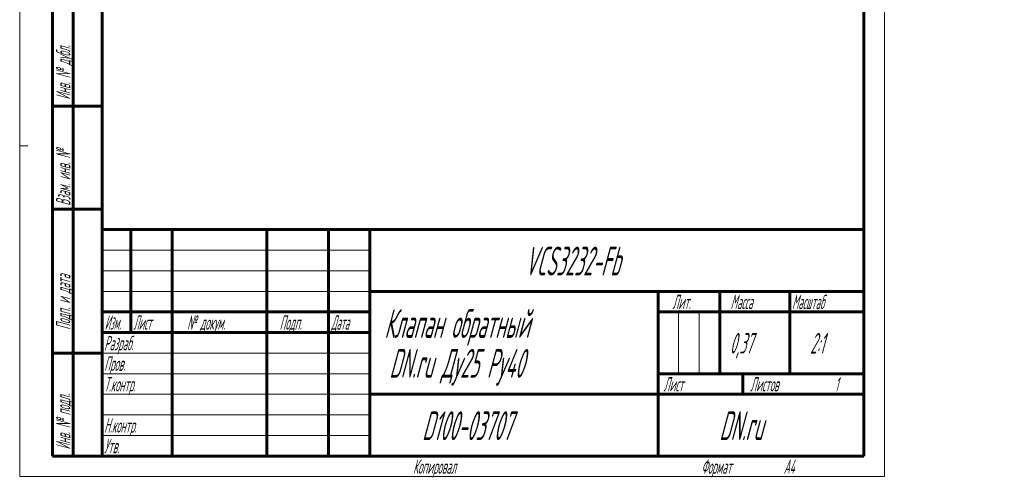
# Model space of a CAD drawing. Header units: millimetres. Extents: x 0 to 239, y 0 to 444.
# Tile 1 of 9: x 0 to 239, y 0 to 111. Entities that reach past the tile are written whole.
import ezdxf

# ---------------------------------------------------------------- set-up
doc = ezdxf.new("R2010")
doc.units = ezdxf.units.MM
for name, pattern in [('K5LT_BASIC', [0]), ('K5LT_THIN', [0]), ('K5LT_THIN_INCLUDED_TO_HATCHING', [0])]:
    doc.linetypes.add(name, pattern=pattern)
doc.layers.add('Системный слой', color=7, linetype='Continuous')
doc.layers.add('Системный слой (1)', color=7, linetype='Continuous', true_color=0x6c6c6c)
doc.styles.add('KDIMTEXTSTYLE', font='GOST_AU.SHX', dxfattribs={"width": 0.96, "oblique": 15, "height": 5})
doc.styles.add('KTEXTSTYLE', font='GOST_AU.SHX', dxfattribs={"width": 0.56, "height": 5})
doc.dimstyles.new('KDIMSTYLE (2.00)', dxfattribs={"dimtxt": 5, "dimasz": 1, "dimexe": 2, "dimexo": 0, "dimgap": 1, "dimtad": 1, "dimlfac": 0.5, "dimtxsty": 'KDIMTEXTSTYLE', "dimsah": 1, "dimcen": 0, "dimdle": 1, "dimadec": 0, "dimazin": 0, "dimtfac": 0.667, "dimtmove": 0, "dimatfit": 3, "dimfxl": 1, "dimtvp": 1, "dimtolj": 1, "dimtzin": 0, "dimarcsym": 0})

# ---------------------------------------------------------------- blocks, each defined once
blk = doc.blocks.new('U30')
at = {"layer": 'Системный слой (1)', "color": 7, "linetype": 'K5LT_THIN_INCLUDED_TO_HATCHING', "lineweight": 18, "true_color": 0xffffff}
for p, q in [((0, 0), (0, 298)), ((210, 298), (210, 0)), ((210, 0), (0, 0))]:
    blk.add_line(p, q, dxfattribs=at)
blk = doc.blocks.new('KDIMARROW_01')
at = {"layer": 'Системный слой'}
blk.add_hatch(color=0, dxfattribs=at).paths.add_polyline_path([(0, 0), (-5, 0.66), (-4.5, 0), (-5, -0.66)])
at = {"layer": 'Системный слой', "color": 0, "linetype": 'K5LT_THIN', "lineweight": 18}
for p, q in [((-4.5, 0), (-5, 0.66)), ((-5, 0.66), (0, 0)), ((0, 0), (-5, -0.66)), ((-5, -0.66), (-4.5, 0))]:
    blk.add_line(p, q, dxfattribs=at)
at = {"layer": 'Системный слой (1)', "color": 0, "linetype": 'K5LT_THIN', "lineweight": 18}
blk.add_line((91.53, 182.06), (89.53, 182.06), dxfattribs=at)
blk = doc.blocks.new('D0')
at = {"layer": 'Defpoints', "color": 0}
for p in [(147.53, 262.44), (147.53, 226.04), (91.53, 207.06)]:
    blk.add_point(p, dxfattribs=at)
at = {"layer": 'Системный слой (1)', "color": 0, "lineweight": -2}
for p, q in [((91.53, 207.06), (91.53, 264.44)), ((147.53, 226.04), (147.53, 264.44)), ((92.53, 262.44), (146.53, 262.44))]:
    blk.add_line(p, q, dxfattribs=at)
blk.add_blockref('KDIMARROW_01', (147.53, 262.44), dxfattribs=at)
at = {"layer": 'Системный слой (1)', "color": 0, "lineweight": -2, "rotation": 180}
blk.add_blockref('KDIMARROW_01', (91.53, 262.44), dxfattribs=at)
at = {"layer": 'Системный слой (1)', "color": 7, "insert": (119.53, 265.94), "char_height": 5, "attachment_point": 5, "style": 'KDIMTEXTSTYLE'}
blk.add_mtext('\\A1;\\H5.0;\\W0.960;\\Q15;28{\\H3.335000;%%p2}', dxfattribs=at)
blk = doc.blocks.new('U31')
at = {"color": 7, "linetype": 'K5LT_THIN', "lineweight": 18, "true_color": 0xffffff}
for p, q in [((0, 0), (0, 297)), ((210, 297), (210, 0)), ((20, 55), (85, 55)), ((20, 50), (85, 50)), ((20, 45), (85, 45)), ((159.96, 25), (159.96, 40)), ((164.98, 25), (164.98, 40)), ((20, 30), (85, 30)), ((20, 25), (85, 25)), ((20, 20), (85, 20)), ((20, 15), (85, 15)), ((20, 10), (85, 10)), ((210, 0), (0, 0))]:
    blk.add_line(p, q, dxfattribs=at)
at = {"color": 143, "linetype": 'K5LT_BASIC', "lineweight": 60, "true_color": 0x33acca}
for p, q in [((20, 5), (20, 292)), ((205, 292), (205, 5)), ((8, 5), (8, 150)), ((13, 5), (13, 150)), ((20, 90), (8, 90)), ((20, 65), (8, 65)), ((20, 60), (205, 60)), ((20, 5), (20, 60)), ((27, 35), (27, 60)), ((37, 5), (37, 60)), ((60, 5), (60, 60)), ((75, 5), (75, 60)), ((85, 5), (85, 60)), ((85, 45), (205, 45)), ((155, 5), (155, 45)), ((170, 25), (170, 45)), ((187, 25), (187, 45)), ((20, 40), (85, 40)), ((155, 40), (170, 40)), ((170, 40), (205, 40)), ((20, 35), (85, 35)), ((20, 30), (8, 30)), ((155, 25), (205, 25)), ((175.57, 20), (175.57, 25)), ((85, 20), (155, 20)), ((155, 20), (205, 20)), ((20, 5), (8, 5)), ((205, 5), (20, 5))]:
    blk.add_line(p, q, dxfattribs=at)
at = {"color": 7, "char_height": 3.5, "attachment_point": 1, "rotation": 90, "style": 'KTEXTSTYLE'}
for s, insert in [('\\H5.0;\\W1.000;\\Q15;\\Q15;\\W0.560;\\H3.50;Инв. № дубл.', (8.82, 91.57)), ('\\H5.0;\\W1.000;\\Q15;\\Q15;\\W0.560;\\H3.50;Взам. инв. №', (8.82, 65.8)), ('\\H5.0;\\W1.000;\\Q15;\\Q15;\\W0.560;\\H3.50;Подп. и дата', (8.82, 35.66)), ('\\H5.0;\\W1.000;\\Q15;\\Q15;\\W0.560;\\H3.50;Инв. № подл.', (8.82, 6.57))]:
    blk.add_mtext(s, dxfattribs=dict(at, insert=insert))
at = {"color": 7, "attachment_point": 1, "style": 'KTEXTSTYLE'}
for s, insert, char_height in [('\\H5.0;\\W1.000;\\Q15;\\Q15;\\W0.560;\\H7.00;VCS3232-Fb', (122.61, 55.86), 7), ('\\H5.0;\\W1.000;\\Q15;\\Q15;\\W0.560;\\H3.50;Лит.', (158.47, 44.18), 3.5), ('\\H5.0;\\W1.000;\\Q15;\\Q15;\\W0.560;\\H3.50;Масса', (172.58, 44.18), 3.5), ('\\H5.0;\\W1.000;\\Q15;\\Q15;\\W0.540;\\H3.50;Масштаб', (187.52, 44.18), 3.5), ('\\H5.0;\\W1.000;\\Q15;\\Q15;\\W0.560;\\H7.00;Клапан обратный', (88.54, 40.69), 7), ('\\H5.0;\\W1.000;\\Q15;\\Q15;\\W0.458;\\H3.50;Изм.', (20.62, 39.18), 3.5), ('\\H5.0;\\W1.000;\\Q15;\\Q15;\\W0.467;\\H3.50;Лист', (27.61, 39.18), 3.5), ('\\H5.0;\\W1.000;\\Q15;\\Q15;\\W0.560;\\H3.50;№ докум.', (40.63, 39.18), 3.5), ('\\H5.0;\\W1.000;\\Q15;\\Q15;\\W0.560;\\H3.50;Подп.', (63.1, 39.18), 3.5), ('\\H5.0;\\W1.000;\\Q15;\\Q15;\\W0.467;\\H3.50;Дата', (75.61, 39.18), 3.5), ('\\H5.0;\\W1.000;\\Q15;\\Q15;\\W0.560;\\H3.50;Разраб.', (20.5, 34.18), 3.5), ('\\H5.0;\\W1.000;\\Q15;\\Q15;\\W0.560;0,37', (172.43, 34.9), 5), ('\\H5.0;\\W1.000;\\Q15;\\Q15;\\W0.560;{\\c16737820;2:1}', (191.92, 34.9), 5), ('\\H5.0;\\W1.000;\\Q15;\\Q15;\\W0.560;\\H7.00;DN.ru Ду25 Ру40', (89.74, 31.02), 7), ('\\H5.0;\\W1.000;\\Q15;\\Q15;\\W0.560;\\H3.50;Пров.', (20.5, 29.18), 3.5), ('\\H5.0;\\W1.000;\\Q15;\\Q15;\\W0.560;\\H3.50;Т.контр.', (20.5, 24.18), 3.5), ('\\H5.0;\\W1.000;\\Q15;\\Q15;\\W0.560;\\H3.50;Лист', (156.32, 24.18), 3.5), ('\\H5.0;\\W1.000;\\Q15;\\Q15;\\W0.560;\\H3.50;Листов', (177.36, 24.18), 3.5), ('\\H5.0;\\W1.000;\\Q15;\\Q15;\\W0.560;\\H3.50;1', (197.91, 24.18), 3.5), ('\\H5.0;\\W1.000;\\Q15;\\Q15;\\W0.560;\\H7.00;{\\c16737820;D100-03707}', (97.7, 15.86), 7), ('\\H5.0;\\W1.000;\\Q15;\\Q15;\\W0.560;\\H7.00;DN.ru', (169.84, 15.86), 7), ('\\H5.0;\\W1.000;\\Q15;\\Q15;\\W0.560;\\H3.50;Н.контр.', (20.5, 14.18), 3.5), ('\\H5.0;\\W1.000;\\Q15;\\Q15;\\W0.560;\\H3.50;Утв.', (20.5, 9.18), 3.5), ('\\H5.0;\\W1.000;\\Q15;\\Q15;\\W0.560;\\H3.50;Копировал', (95.5, 4.18), 3.5), ('\\H5.0;\\W1.000;\\Q15;\\Q15;\\W0.560;\\H3.50;Формат', (165.5, 4.18), 3.5), ('\\H5.0;\\W1.000;\\Q15;\\Q15;\\W0.560;\\H3.50;A4', (185.5, 4.18), 3.5)]:
    blk.add_mtext(s, dxfattribs=dict(at, insert=insert, char_height=char_height))

msp = doc.modelspace()

# ---------------------------------------------------------------- block references
msp.add_blockref('U31', (0, 0))
at = {"layer": 'Системный слой (1)'}
msp.add_blockref('U30', (0, 0), dxfattribs=at)

# ---------------------------------------------------------------- dimensions: what is measured, and where the dimension line sits
at = {"layer": 'Системный слой (1)', "color": 7}
dim = msp.add_linear_dim(base=(147.535, 262.437), p1=(91.535, 207.056), p2=(147.535, 226.036), dimstyle='KDIMSTYLE (2.00)', override={"dimexo": 0, "dimpost": '\\H5.0;\\W0.960;\\Q15;<>', "dimblk1": 'KDIMARROW_01', "dimblk2": 'KDIMARROW_01', "dimse1": 0, "dimse2": 0, "dimclrt": 7, "dimtol": 1, "dimtp": 2, "dimtm": 2, "dimtdec": 0, "dimtolj": 1}, dxfattribs=at)
dim.commit()
dim.dimension.update_dxf_attribs({"geometry": 'D0', "text_midpoint": (119.535, 262.437), "dimtype": 160})

doc.saveas('drawing.dxf')
